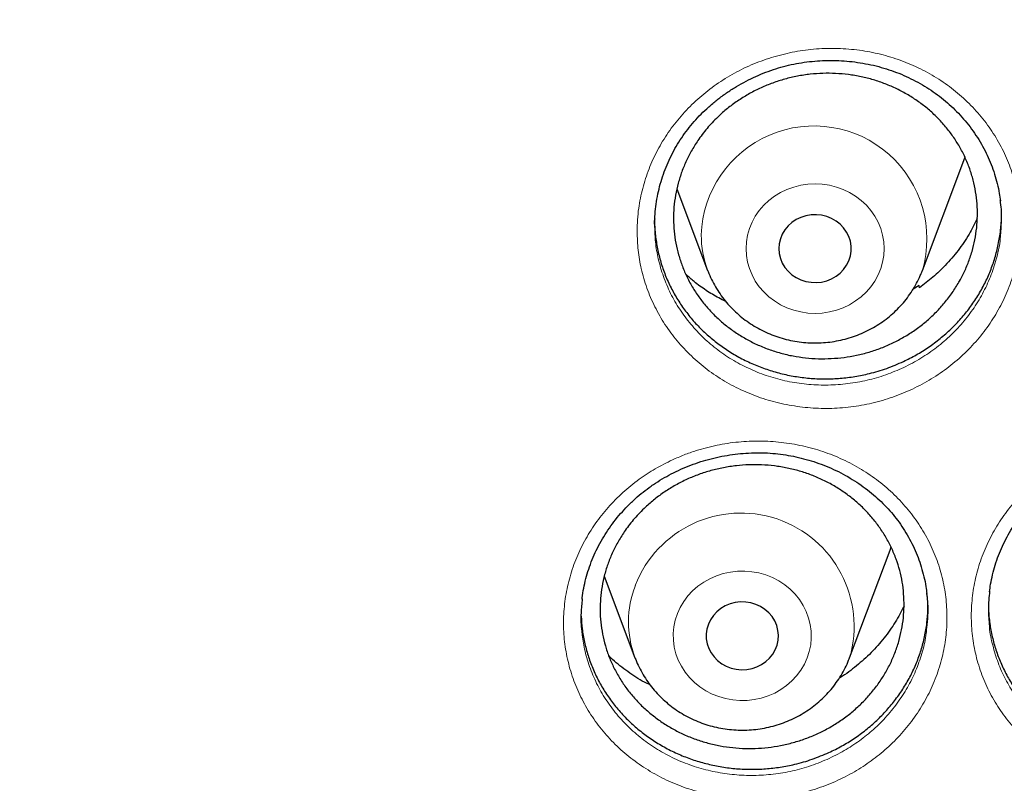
# Model space of a CAD drawing. Header units: millimetres. Extents: x 8 to 791, y 12 to 1717.
# Tile 229 of 256: x 396 to 407, y 1556 to 1564. Entities that reach past the tile are written whole.
import ezdxf

# ---------------------------------------------------------------- set-up
doc = ezdxf.new("R2010")
doc.units = ezdxf.units.MM

msp = doc.modelspace()

# ---------------------------------------------------------------- linework, layer by layer
at = {"color": 7, "linetype": 'Continuous', "lineweight": 30}
for p, q in [((406.443, 1561.398), (406.89, 1562.586)), ((406.89, 1562.586), (406.914, 1562.656)), ((403.726, 1562.302), (404.066, 1561.398)), ((403.479, 1561.91), (403.478, 1561.899)), ((403.478, 1561.899), (403.479, 1561.88)), ((406.44, 1561.391), (406.443, 1561.398)), ((406.408, 1561.233), (406.34, 1561.191)), ((406.41, 1561.206), (406.408, 1561.233)), ((406.085, 1558.302), (406.098, 1558.339)), ((405.637, 1557.114), (406.085, 1558.302)), ((402.922, 1558.016), (403.261, 1557.114)), ((402.666, 1557.641), (402.665, 1557.618))]:
    msp.add_line(p, q, dxfattribs=at)
at = {"color": 8, "linetype": 'Continuous', "lineweight": 0, "flags": 128}
for points in [[(404.491, 1561.64), (404.495, 1561.565), (404.508, 1561.491), (404.528, 1561.418), (404.557, 1561.348), (404.593, 1561.281), (404.637, 1561.218), (404.687, 1561.16), (404.744, 1561.107), (404.806, 1561.06), (404.873, 1561.019), (404.944, 1560.985), (405.019, 1560.958), (405.096, 1560.939), (405.175, 1560.927), (405.254, 1560.923), (405.334, 1560.927), (405.413, 1560.939), (405.49, 1560.958), (405.565, 1560.985), (405.636, 1561.019), (405.703, 1561.06), (405.765, 1561.107), (405.822, 1561.16), (405.872, 1561.218), (405.916, 1561.281), (405.952, 1561.348), (405.981, 1561.418), (406.001, 1561.491), (406.014, 1561.565), (406.018, 1561.64), (406.014, 1561.714), (406.001, 1561.788), (405.981, 1561.861), (405.952, 1561.931), (405.916, 1561.998), (405.872, 1562.061), (405.822, 1562.119), (405.765, 1562.172), (405.703, 1562.219), (405.636, 1562.26), (405.565, 1562.294), (405.49, 1562.321), (405.413, 1562.34), (405.334, 1562.352), (405.254, 1562.356), (405.175, 1562.352), (405.096, 1562.34), (405.019, 1562.321), (404.944, 1562.294), (404.873, 1562.26), (404.806, 1562.219), (404.744, 1562.172), (404.687, 1562.119), (404.637, 1562.061), (404.593, 1561.998), (404.557, 1561.931), (404.528, 1561.861), (404.508, 1561.788), (404.495, 1561.714), (404.491, 1561.64)], [(403.732, 1557.601), (403.708, 1557.529), (403.693, 1557.455), (403.686, 1557.381), (403.688, 1557.306), (403.697, 1557.231), (403.715, 1557.158), (403.741, 1557.087), (403.775, 1557.019), (403.816, 1556.955), (403.864, 1556.895), (403.919, 1556.84), (403.979, 1556.791), (404.045, 1556.748), (404.115, 1556.712), (404.188, 1556.683), (404.265, 1556.661), (404.343, 1556.646), (404.423, 1556.64), (404.503, 1556.641), (404.582, 1556.65), (404.66, 1556.667), (404.735, 1556.691), (404.808, 1556.723), (404.876, 1556.762), (404.94, 1556.807), (404.999, 1556.858), (405.051, 1556.915), (405.097, 1556.976), (405.136, 1557.042), (405.167, 1557.111), (405.19, 1557.182), (405.206, 1557.256), (405.213, 1557.331), (405.211, 1557.406), (405.201, 1557.48), (405.183, 1557.553), (405.157, 1557.624), (405.124, 1557.692), (405.082, 1557.756), (405.034, 1557.816), (404.98, 1557.871), (404.92, 1557.92), (404.854, 1557.963), (404.784, 1558), (404.711, 1558.029), (404.634, 1558.051), (404.556, 1558.065), (404.476, 1558.072), (404.396, 1558.07), (404.317, 1558.061), (404.239, 1558.044), (404.163, 1558.02), (404.091, 1557.988), (404.022, 1557.95), (403.959, 1557.905), (403.9, 1557.853), (403.848, 1557.797), (403.802, 1557.735), (403.763, 1557.67), (403.732, 1557.601)]]:
    msp.add_lwpolyline(points, dxfattribs=at)
at = {"color": 7, "linetype": 'Continuous', "lineweight": 30, "flags": 128}
for points in [[(404.854, 1561.64), (404.859, 1561.585), (404.871, 1561.531), (404.892, 1561.48), (404.921, 1561.432), (404.957, 1561.389), (404.999, 1561.351), (405.046, 1561.319), (405.098, 1561.294), (405.153, 1561.276), (405.211, 1561.267), (405.269, 1561.265), (405.327, 1561.27), (405.384, 1561.284), (405.437, 1561.306), (405.487, 1561.334), (405.532, 1561.369), (405.571, 1561.41), (405.603, 1561.456), (405.628, 1561.505), (405.645, 1561.558), (405.653, 1561.612), (405.653, 1561.667), (405.645, 1561.721), (405.628, 1561.774), (405.603, 1561.823), (405.571, 1561.869), (405.532, 1561.91), (405.487, 1561.945), (405.437, 1561.973), (405.384, 1561.995), (405.327, 1562.009), (405.269, 1562.015), (405.211, 1562.013), (405.153, 1562.003), (405.098, 1561.985), (405.046, 1561.96), (404.999, 1561.928), (404.957, 1561.89), (404.921, 1561.847), (404.892, 1561.799), (404.871, 1561.748), (404.859, 1561.694), (404.854, 1561.64)], [(404.074, 1557.484), (404.058, 1557.431), (404.05, 1557.377), (404.051, 1557.322), (404.06, 1557.268), (404.078, 1557.216), (404.104, 1557.167), (404.137, 1557.122), (404.176, 1557.081), (404.222, 1557.047), (404.272, 1557.019), (404.326, 1556.999), (404.383, 1556.986), (404.441, 1556.981), (404.5, 1556.983), (404.557, 1556.994), (404.612, 1557.013), (404.663, 1557.039), (404.71, 1557.071), (404.752, 1557.11), (404.787, 1557.154), (404.814, 1557.202), (404.834, 1557.253), (404.846, 1557.307), (404.849, 1557.362), (404.844, 1557.416), (404.831, 1557.47), (404.809, 1557.521), (404.779, 1557.568), (404.743, 1557.611), (404.7, 1557.648), (404.652, 1557.679), (404.6, 1557.703), (404.544, 1557.72), (404.487, 1557.729), (404.428, 1557.731), (404.37, 1557.724), (404.314, 1557.709), (404.261, 1557.687), (404.211, 1557.657), (404.167, 1557.622), (404.129, 1557.58), (404.097, 1557.534), (404.074, 1557.484)]]:
    msp.add_lwpolyline(points, dxfattribs=at)
at = {"color": 8, "linetype": 'Continuous', "lineweight": 0}
for centre, radius, start, end in [((405.243, 1561.748), 1.249, 343.7167, 178.0224), ((405.113, 1561.792), 1.118, 180.0444, 200.5046), ((404.434, 1557.461), 1.253, 343.9379, 158.8742), ((404.304, 1557.508), 1.114, 158.7302, 200.5591)]:
    msp.add_arc(centre, radius, start, end, dxfattribs=at)
for points, knots in [([(391.904, 1594.138), (391.408, 1594.133), (390.415, 1594.121), (388.928, 1594.025), (387.447, 1593.873), (385.974, 1593.658), (384.522, 1593.385), (383.092, 1593.054), (381.688, 1592.669), (380.302, 1592.227), (378.93, 1591.726), (377.575, 1591.166), (376.239, 1590.547), (374.933, 1589.873), (373.66, 1589.147), (372.43, 1588.373), (371.243, 1587.554), (370.103, 1586.694), (369.003, 1585.788), (367.94, 1584.832), (366.916, 1583.828), (365.934, 1582.777), (365.002, 1581.686), (364.123, 1580.557), (363.302, 1579.4), (362.54, 1578.218), (361.837, 1577.014), (361.191, 1575.782), (360.598, 1574.518), (360.062, 1573.222), (359.584, 1571.898), (359.168, 1570.556), (358.815, 1569.197), (358.529, 1567.834), (358.307, 1566.468), (358.149, 1565.103), (358.054, 1563.733), (358.023, 1562.352), (358.055, 1560.963), (358.153, 1559.568), (358.317, 1558.178), (358.545, 1556.797), (358.837, 1555.434), (359.189, 1554.093), (359.6, 1552.775), (360.071, 1551.476), (360.605, 1550.188), (361.202, 1548.916), (361.862, 1547.663), (362.58, 1546.438), (363.354, 1545.243), (364.179, 1544.089), (365.051, 1542.976), (365.969, 1541.907), (366.934, 1540.875), (367.953, 1539.877), (369.023, 1538.916), (370.144, 1537.995), (371.307, 1537.121), (372.509, 1536.296), (373.742, 1535.526), (375.002, 1534.811), (376.286, 1534.152), (377.599, 1533.545), (378.947, 1532.989), (380.327, 1532.486), (381.739, 1532.037), (383.169, 1531.647), (384.617, 1531.316), (386.07, 1531.047), (387.526, 1530.839), (388.981, 1530.691), (390.441, 1530.603), (391.913, 1530.573), (393.394, 1530.603), (394.881, 1530.695), (396.362, 1530.849), (397.835, 1531.063), (399.287, 1531.336), (400.717, 1531.667), (402.121, 1532.052), (403.507, 1532.495), (404.879, 1532.996), (406.234, 1533.556), (407.57, 1534.174), (408.876, 1534.848), (410.149, 1535.575), (411.379, 1536.349), (412.566, 1537.167), (413.706, 1538.028), (414.806, 1538.934), (415.869, 1539.889), (416.893, 1540.893), (417.875, 1541.945), (418.807, 1543.036), (419.686, 1544.164), (420.507, 1545.321), (421.269, 1546.503), (421.972, 1547.707), (422.618, 1548.939), (423.211, 1550.204), (423.747, 1551.499), (424.225, 1552.823), (424.641, 1554.165), (424.994, 1555.524), (425.28, 1556.887), (425.502, 1558.253), (425.66, 1559.618), (425.755, 1560.988), (425.786, 1562.369), (425.754, 1563.758), (425.656, 1565.153), (425.492, 1566.543), (425.264, 1567.924), (424.972, 1569.287), (424.62, 1570.628), (424.209, 1571.946), (423.738, 1573.246), (423.204, 1574.533), (422.607, 1575.805), (421.947, 1577.058), (421.229, 1578.283), (420.455, 1579.478), (419.63, 1580.632), (418.758, 1581.745), (417.84, 1582.815), (416.875, 1583.846), (415.856, 1584.844), (414.786, 1585.805), (413.665, 1586.726), (412.502, 1587.6), (411.3, 1588.425), (410.067, 1589.196), (408.807, 1589.91), (407.523, 1590.569), (406.21, 1591.176), (404.862, 1591.732), (403.482, 1592.235), (402.07, 1592.684), (400.64, 1593.074), (399.192, 1593.405), (397.739, 1593.674), (396.283, 1593.882), (394.828, 1594.029), (393.368, 1594.121), (392.392, 1594.133), (391.904, 1594.138)], [0, 0, 0, 0, 0.007, 0.014, 0.021, 0.028, 0.035, 0.041875, 0.04875, 0.055625, 0.0625, 0.0695, 0.0765, 0.0835, 0.0905, 0.0975, 0.104375, 0.11125, 0.118125, 0.125, 0.132, 0.139, 0.146, 0.153, 0.16, 0.166875, 0.17375, 0.180625, 0.1875, 0.1945, 0.2015, 0.2085, 0.2155, 0.2225, 0.229375, 0.23625, 0.243125, 0.25, 0.257, 0.264, 0.271, 0.278, 0.285, 0.291875, 0.29875, 0.305625, 0.3125, 0.3195, 0.3265, 0.3335, 0.3405, 0.3475, 0.354375, 0.36125, 0.368125, 0.375, 0.382, 0.389, 0.396, 0.403, 0.41, 0.416875, 0.42375, 0.430625, 0.4375, 0.4445, 0.4515, 0.4585, 0.4655, 0.4725, 0.479375, 0.48625, 0.493125, 0.5, 0.507, 0.514, 0.521, 0.528, 0.535, 0.541875, 0.54875, 0.555625, 0.5625, 0.5695, 0.5765, 0.5835, 0.5905, 0.5975, 0.604375, 0.61125, 0.618125, 0.625, 0.632, 0.639, 0.646, 0.653, 0.66, 0.666875, 0.67375, 0.680625, 0.6875, 0.6945, 0.7015, 0.7085, 0.7155, 0.7225, 0.729375, 0.73625, 0.743125, 0.75, 0.757, 0.764, 0.771, 0.778, 0.785, 0.791875, 0.79875, 0.805625, 0.8125, 0.8195, 0.8265, 0.8335, 0.8405, 0.8475, 0.854375, 0.86125, 0.868125, 0.875, 0.882, 0.889, 0.896, 0.903, 0.91, 0.916875, 0.92375, 0.930625, 0.9375, 0.9445, 0.9515, 0.9585, 0.9655, 0.9725, 0.979375, 0.98625, 0.993125, 1, 1, 1, 1]), ([(403.286, 1561.83), (403.287, 1561.873), (403.288, 1561.959), (403.305, 1562.118), (403.343, 1562.307), (403.413, 1562.522), (403.507, 1562.73), (403.627, 1562.926), (403.768, 1563.109), (403.931, 1563.276), (404.112, 1563.425), (404.308, 1563.554), (404.519, 1563.663), (404.742, 1563.748), (404.972, 1563.809), (405.209, 1563.847), (405.448, 1563.859), (405.686, 1563.845), (405.922, 1563.807), (406.15, 1563.744), (406.369, 1563.657), (406.576, 1563.548), (406.768, 1563.417), (406.942, 1563.267), (407.098, 1563.099), (407.231, 1562.916), (407.342, 1562.719), (407.427, 1562.515), (407.486, 1562.308), (407.522, 1562.096), (407.533, 1561.877), (407.517, 1561.654), (407.475, 1561.433), (407.406, 1561.217), (407.313, 1561.01), (407.196, 1560.813), (407.055, 1560.629), (406.894, 1560.461), (406.714, 1560.31), (406.518, 1560.18), (406.308, 1560.07), (406.087, 1559.983), (405.856, 1559.92), (405.62, 1559.881), (405.381, 1559.867), (405.143, 1559.879), (404.907, 1559.916), (404.679, 1559.977), (404.459, 1560.062), (404.252, 1560.17), (404.058, 1560.299), (403.883, 1560.449), (403.726, 1560.616), (403.59, 1560.799), (403.478, 1560.995), (403.39, 1561.202), (403.329, 1561.412), (403.292, 1561.622), (403.288, 1561.761), (403.286, 1561.83)], [0, 0, 0, 0, 0.010259, 0.020518, 0.038352, 0.056243, 0.074077, 0.091965, 0.10991, 0.127798, 0.145651, 0.16356, 0.181413, 0.199294, 0.217232, 0.235113, 0.25303, 0.271005, 0.288923, 0.306835, 0.324806, 0.342719, 0.360575, 0.378488, 0.396344, 0.414218, 0.432149, 0.450023, 0.466851, 0.483679, 0.501511, 0.5194, 0.537233, 0.555081, 0.572987, 0.590836, 0.608728, 0.626677, 0.644569, 0.662415, 0.680316, 0.698161, 0.716067, 0.73403, 0.751937, 0.769825, 0.78777, 0.805658, 0.823545, 0.841489, 0.859376, 0.877272, 0.895226, 0.913122, 0.930986, 0.948906, 0.966771, 0.983386, 1, 1, 1, 1]), ([(403.479, 1561.88), (403.481, 1561.824), (403.485, 1561.705), (403.518, 1561.521), (403.573, 1561.331), (403.652, 1561.143), (403.754, 1560.966), (403.877, 1560.801), (404.018, 1560.65), (404.177, 1560.515), (404.352, 1560.398), (404.54, 1560.301), (404.739, 1560.224), (404.946, 1560.169), (405.159, 1560.136), (405.374, 1560.126), (405.591, 1560.139), (405.805, 1560.174), (406.013, 1560.231), (406.213, 1560.311), (406.403, 1560.41), (406.581, 1560.528), (406.744, 1560.665), (406.89, 1560.817), (407.017, 1560.984), (407.123, 1561.162), (407.208, 1561.35), (407.268, 1561.546), (407.3, 1561.685), (407.305, 1561.759), (407.305, 1561.766)], [0, 0, 0, 0, 0.031069, 0.065611, 0.102811, 0.140127, 0.177324, 0.214515, 0.251825, 0.289015, 0.326227, 0.363557, 0.400768, 0.43798, 0.475309, 0.51252, 0.549769, 0.587136, 0.624384, 0.66151, 0.698754, 0.735881, 0.773093, 0.810425, 0.847636, 0.884771, 0.922022, 0.959153, 0.996244, 1, 1, 1, 1]), ([(408.144, 1559.363), (408.188, 1559.384), (408.274, 1559.424), (408.439, 1559.486), (408.638, 1559.543), (408.873, 1559.584), (409.111, 1559.601), (409.349, 1559.592), (409.584, 1559.559), (409.813, 1559.501), (410.034, 1559.419), (410.242, 1559.314), (410.437, 1559.188), (410.614, 1559.041), (410.772, 1558.877), (410.909, 1558.697), (411.023, 1558.503), (411.112, 1558.299), (411.177, 1558.085), (411.215, 1557.866), (411.226, 1557.644), (411.211, 1557.421), (411.168, 1557.201), (411.1, 1556.986), (411.007, 1556.779), (410.889, 1556.583), (410.75, 1556.4), (410.592, 1556.235), (410.42, 1556.09), (410.233, 1555.962), (410.029, 1555.852), (409.809, 1555.762), (409.58, 1555.695), (409.345, 1555.653), (409.107, 1555.635), (408.869, 1555.642), (408.634, 1555.674), (408.404, 1555.731), (408.183, 1555.811), (407.975, 1555.914), (407.78, 1556.039), (407.601, 1556.184), (407.442, 1556.347), (407.304, 1556.526), (407.188, 1556.719), (407.097, 1556.923), (407.032, 1557.136), (406.991, 1557.355), (406.979, 1557.578), (406.993, 1557.801), (407.033, 1558.022), (407.1, 1558.237), (407.192, 1558.445), (407.308, 1558.642), (407.447, 1558.825), (407.606, 1558.994), (407.778, 1559.14), (407.957, 1559.264), (408.082, 1559.33), (408.144, 1559.363)], [0, 0, 0, 0, 0.010862, 0.021725, 0.03958, 0.057492, 0.075345, 0.093215, 0.111141, 0.129009, 0.146932, 0.164912, 0.182835, 0.200738, 0.218698, 0.2366, 0.254487, 0.272432, 0.290318, 0.308185, 0.326107, 0.343973, 0.361852, 0.379788, 0.397667, 0.415496, 0.433381, 0.451208, 0.468075, 0.484941, 0.502797, 0.520709, 0.538566, 0.556417, 0.574325, 0.592177, 0.610071, 0.628022, 0.645915, 0.6638, 0.681742, 0.699627, 0.717532, 0.735494, 0.753399, 0.77126, 0.789178, 0.80704, 0.824957, 0.842933, 0.860853, 0.878722, 0.89665, 0.91452, 0.932347, 0.95023, 0.968057, 0.984028, 1, 1, 1, 1]), ([(403.676, 1559.302), (403.719, 1559.321), (403.805, 1559.359), (403.969, 1559.416), (404.169, 1559.468), (404.405, 1559.504), (404.644, 1559.515), (404.882, 1559.5), (405.116, 1559.461), (405.344, 1559.398), (405.562, 1559.31), (405.769, 1559.201), (405.961, 1559.07), (406.135, 1558.919), (406.289, 1558.751), (406.423, 1558.568), (406.532, 1558.371), (406.618, 1558.164), (406.678, 1557.949), (406.711, 1557.729), (406.718, 1557.506), (406.698, 1557.284), (406.651, 1557.064), (406.578, 1556.851), (406.48, 1556.646), (406.358, 1556.452), (406.215, 1556.273), (406.054, 1556.111), (405.879, 1555.971), (405.689, 1555.847), (405.482, 1555.742), (405.26, 1555.657), (405.03, 1555.595), (404.794, 1555.558), (404.556, 1555.546), (404.317, 1555.559), (404.083, 1555.597), (403.855, 1555.659), (403.635, 1555.744), (403.429, 1555.853), (403.236, 1555.983), (403.061, 1556.131), (402.905, 1556.299), (402.771, 1556.481), (402.659, 1556.677), (402.572, 1556.883), (402.511, 1557.098), (402.475, 1557.318), (402.467, 1557.541), (402.486, 1557.764), (402.531, 1557.984), (402.603, 1558.198), (402.699, 1558.404), (402.819, 1558.598), (402.962, 1558.779), (403.125, 1558.943), (403.3, 1559.086), (403.484, 1559.207), (403.612, 1559.27), (403.676, 1559.302)], [0, 0, 0, 0, 0.010683, 0.021366, 0.039219, 0.057128, 0.074979, 0.092844, 0.110764, 0.128627, 0.146544, 0.164518, 0.182434, 0.200331, 0.218285, 0.236182, 0.254068, 0.272012, 0.289897, 0.307767, 0.325693, 0.343561, 0.361446, 0.379388, 0.397273, 0.415109, 0.433, 0.450834, 0.467711, 0.484588, 0.502441, 0.520351, 0.538205, 0.556053, 0.573958, 0.591806, 0.609688, 0.627628, 0.645511, 0.663395, 0.681336, 0.69922, 0.717121, 0.735079, 0.75298, 0.770842, 0.788762, 0.806625, 0.824546, 0.842526, 0.86045, 0.878325, 0.896258, 0.914134, 0.931967, 0.949856, 0.967689, 0.983845, 1, 1, 1, 1]), ([(407.184, 1557.462), (407.184, 1557.458), (407.188, 1557.386), (407.219, 1557.25), (407.276, 1557.058), (407.359, 1556.873), (407.463, 1556.699), (407.589, 1556.537), (407.733, 1556.39), (407.894, 1556.259), (408.07, 1556.147), (408.259, 1556.054), (408.459, 1555.981), (408.667, 1555.931), (408.88, 1555.902), (409.095, 1555.896), (409.311, 1555.913), (409.523, 1555.951), (409.73, 1556.012), (409.929, 1556.094), (410.114, 1556.194), (410.284, 1556.311), (410.439, 1556.442), (410.582, 1556.591), (410.708, 1556.757), (410.814, 1556.934), (410.899, 1557.122), (410.959, 1557.317), (410.991, 1557.455), (410.996, 1557.527), (410.996, 1557.533)], [0, 0, 0, 0, 0.002659, 0.041015, 0.079491, 0.117846, 0.15628, 0.194837, 0.233271, 0.27167, 0.310191, 0.34859, 0.387004, 0.42554, 0.463954, 0.502279, 0.540725, 0.579049, 0.617378, 0.655827, 0.694153, 0.730387, 0.766621, 0.80489, 0.843283, 0.881556, 0.919931, 0.958429, 0.996804, 1, 1, 1, 1]), ([(402.676, 1557.385), (402.684, 1557.326), (402.701, 1557.201), (402.756, 1557.014), (402.834, 1556.827), (402.935, 1556.651), (403.057, 1556.486), (403.198, 1556.335), (403.357, 1556.2), (403.531, 1556.083), (403.718, 1555.985), (403.916, 1555.908), (404.123, 1555.853), (404.335, 1555.819), (404.55, 1555.808), (404.766, 1555.819), (404.98, 1555.852), (405.188, 1555.908), (405.389, 1555.986), (405.576, 1556.081), (405.748, 1556.193), (405.907, 1556.321), (406.053, 1556.467), (406.182, 1556.63), (406.293, 1556.805), (406.381, 1556.99), (406.446, 1557.184), (406.483, 1557.336), (406.489, 1557.424), (406.491, 1557.445)], [0, 0, 0, 0, 0.033983, 0.072399, 0.110694, 0.149057, 0.187543, 0.225906, 0.264241, 0.302698, 0.341033, 0.379361, 0.417811, 0.456138, 0.494393, 0.532768, 0.571022, 0.609282, 0.647663, 0.68592, 0.722118, 0.758316, 0.796536, 0.83488, 0.873105, 0.91143, 0.949878, 0.988204, 1, 1, 1, 1])]:
    msp.add_open_spline(points, degree=3, knots=knots, dxfattribs=at)
at = {"color": 7, "linetype": 'Continuous', "lineweight": 30}
for points, knots in [([(357.053, 1565.045), (357.051, 1565.01), (357.046, 1564.939), (357.04, 1564.822), (357.033, 1564.697), (357.025, 1564.566), (357.017, 1564.425), (357.009, 1564.274), (357.001, 1564.095), (356.992, 1563.887), (356.984, 1563.646), (356.977, 1563.357), (356.971, 1563.015), (356.97, 1562.616), (356.975, 1562.189), (356.987, 1561.729), (357.007, 1561.243), (357.035, 1560.741), (357.072, 1560.237), (357.118, 1559.734), (357.171, 1559.233), (357.233, 1558.734), (357.32, 1558.108), (357.441, 1557.359), (357.608, 1556.489), (357.76, 1555.8), (357.884, 1555.29), (357.969, 1554.954), (358.056, 1554.625), (358.143, 1554.31), (358.227, 1554.018), (358.306, 1553.753), (358.379, 1553.515), (358.446, 1553.302), (358.506, 1553.115), (358.559, 1552.955), (358.604, 1552.82), (358.639, 1552.716), (358.667, 1552.636), (358.69, 1552.568), (358.716, 1552.492), (358.748, 1552.403), (358.784, 1552.299), (358.831, 1552.17), (358.888, 1552.013), (358.957, 1551.826), (359.036, 1551.616), (359.126, 1551.385), (359.226, 1551.133), (359.335, 1550.863), (359.451, 1550.586), (359.613, 1550.209), (359.823, 1549.739), (360.085, 1549.18), (360.385, 1548.574), (360.723, 1547.925), (361.104, 1547.238), (361.496, 1546.569), (361.937, 1545.855), (362.435, 1545.095), (362.997, 1544.291), (363.584, 1543.503), (364.121, 1542.825), (364.602, 1542.247), (365.024, 1541.758), (365.469, 1541.263), (365.937, 1540.763), (366.396, 1540.292), (366.842, 1539.853), (367.27, 1539.445), (367.715, 1539.036), (368.177, 1538.627), (368.591, 1538.273), (368.946, 1537.98), (369.228, 1537.751), (369.493, 1537.541), (369.738, 1537.35), (369.964, 1537.177), (370.161, 1537.029), (370.331, 1536.903), (370.475, 1536.798), (370.604, 1536.704), (370.71, 1536.628), (370.793, 1536.568), (370.852, 1536.526), (370.906, 1536.488), (370.972, 1536.441), (371.061, 1536.379), (371.172, 1536.302), (371.296, 1536.216), (371.43, 1536.124), (371.576, 1536.026), (371.763, 1535.9), (371.997, 1535.746), (372.284, 1535.561), (372.597, 1535.364), (372.937, 1535.154), (373.302, 1534.935), (373.686, 1534.711), (374.08, 1534.488), (374.476, 1534.27), (374.974, 1534.004), (375.573, 1533.697), (376.276, 1533.357), (376.975, 1533.037), (377.705, 1532.722), (378.466, 1532.413), (379.256, 1532.114), (380.04, 1531.838), (380.821, 1531.583), (381.599, 1531.348), (382.375, 1531.133), (383.148, 1530.936), (383.923, 1530.756), (384.776, 1530.578), (385.707, 1530.407), (386.718, 1530.25), (387.73, 1530.121), (388.745, 1530.019), (389.763, 1529.946), (390.783, 1529.901), (391.803, 1529.884), (392.824, 1529.895), (393.844, 1529.935), (394.862, 1530.003), (395.877, 1530.098), (396.89, 1530.222), (397.898, 1530.373), (398.829, 1530.539), (399.683, 1530.712), (400.463, 1530.889), (401.246, 1531.083), (402.035, 1531.298), (402.826, 1531.533), (403.617, 1531.787), (404.409, 1532.062), (405.205, 1532.359), (405.991, 1532.674), (406.765, 1533.006), (407.522, 1533.351), (408.264, 1533.711), (408.986, 1534.082), (409.686, 1534.461), (410.289, 1534.806), (410.801, 1535.111), (411.227, 1535.373), (411.644, 1535.637), (411.982, 1535.858), (412.238, 1536.029), (412.408, 1536.144), (412.552, 1536.243), (412.673, 1536.326), (412.769, 1536.393), (412.837, 1536.442), (412.884, 1536.474), (412.922, 1536.501), (412.968, 1536.534), (413.028, 1536.577), (413.097, 1536.626), (413.192, 1536.695), (413.318, 1536.785), (413.476, 1536.902), (413.677, 1537.051), (413.917, 1537.232), (414.193, 1537.444), (414.478, 1537.669), (414.793, 1537.922), (415.137, 1538.206), (415.512, 1538.524), (415.898, 1538.862), (416.294, 1539.219), (416.701, 1539.598), (417.088, 1539.971), (417.454, 1540.336), (417.794, 1540.684), (418.125, 1541.032), (418.44, 1541.374), (418.738, 1541.707), (419.036, 1542.047), (419.331, 1542.394), (419.621, 1542.746), (419.891, 1543.082), (420.144, 1543.404), (420.378, 1543.711), (420.595, 1544.002), (420.794, 1544.274), (420.981, 1544.536), (421.167, 1544.801), (421.362, 1545.086), (421.57, 1545.396), (421.789, 1545.732), (422.019, 1546.094), (422.259, 1546.483), (422.507, 1546.9), (422.744, 1547.311), (422.967, 1547.712), (423.176, 1548.099), (423.385, 1548.501), (423.588, 1548.905), (423.787, 1549.315), (423.977, 1549.721), (424.158, 1550.123), (424.323, 1550.503), (424.474, 1550.862), (424.61, 1551.199), (424.733, 1551.513), (424.844, 1551.805), (424.928, 1552.03), (424.986, 1552.192), (425.022, 1552.292), (425.053, 1552.38), (425.079, 1552.454), (425.1, 1552.514), (425.117, 1552.564), (425.136, 1552.619), (425.162, 1552.693), (425.196, 1552.794), (425.238, 1552.919), (425.29, 1553.078), (425.352, 1553.267), (425.42, 1553.483), (425.49, 1553.711), (425.562, 1553.95), (425.634, 1554.2), (425.721, 1554.508), (425.821, 1554.879), (425.933, 1555.318), (426.044, 1555.783), (426.144, 1556.236), (426.235, 1556.675), (426.316, 1557.095), (426.394, 1557.53), (426.482, 1558.066), (426.572, 1558.69), (426.657, 1559.393), (426.724, 1560.073), (426.774, 1560.731), (426.809, 1561.365), (426.83, 1561.975), (426.838, 1562.472), (426.838, 1562.86), (426.836, 1563.146), (426.831, 1563.424), (426.824, 1563.691), (426.815, 1563.945), (426.805, 1564.192), (426.794, 1564.43), (426.781, 1564.658), (426.769, 1564.859), (426.76, 1564.986), (426.756, 1565.045)], [0, 0, 0, 0, 0.000951, 0.00193, 0.003036, 0.004253, 0.00557, 0.006974, 0.008466, 0.010552, 0.012788, 0.015174, 0.018604, 0.022304, 0.026272, 0.03051, 0.035109, 0.039809, 0.0445, 0.049182, 0.053854, 0.058517, 0.063171, 0.071403, 0.079606, 0.08778, 0.090983, 0.094182, 0.097376, 0.100428, 0.103231, 0.105785, 0.10809, 0.110147, 0.111955, 0.113514, 0.114824, 0.115886, 0.116546, 0.117156, 0.117891, 0.118757, 0.119771, 0.120935, 0.122551, 0.124388, 0.126447, 0.128728, 0.13123, 0.133951, 0.136743, 0.139515, 0.145262, 0.150923, 0.1565, 0.163835, 0.171017, 0.178053, 0.185051, 0.193961, 0.202877, 0.211797, 0.220722, 0.226386, 0.232222, 0.238233, 0.244421, 0.250785, 0.255992, 0.261311, 0.266742, 0.272285, 0.27791, 0.2814, 0.284654, 0.287671, 0.290452, 0.292997, 0.295305, 0.297061, 0.298651, 0.300074, 0.30133, 0.302159, 0.302792, 0.303286, 0.303933, 0.304956, 0.306188, 0.307532, 0.308987, 0.310553, 0.31223, 0.315004, 0.318038, 0.32133, 0.324881, 0.328691, 0.332679, 0.336722, 0.340731, 0.344704, 0.351714, 0.358613, 0.3654, 0.372077, 0.379665, 0.387104, 0.394395, 0.401597, 0.408772, 0.415794, 0.42279, 0.429761, 0.436706, 0.445688, 0.454627, 0.463542, 0.472457, 0.481371, 0.490286, 0.4992, 0.508115, 0.517029, 0.525944, 0.534858, 0.543773, 0.552688, 0.561603, 0.568593, 0.575583, 0.582642, 0.589812, 0.597096, 0.604359, 0.61173, 0.61921, 0.626799, 0.634111, 0.641505, 0.648815, 0.655997, 0.663051, 0.669978, 0.674479, 0.678925, 0.683315, 0.687644, 0.689723, 0.691543, 0.693106, 0.69441, 0.695455, 0.696243, 0.696646, 0.696978, 0.697502, 0.698168, 0.698928, 0.699781, 0.70131, 0.703068, 0.705055, 0.708015, 0.711125, 0.714373, 0.717759, 0.721968, 0.726371, 0.73097, 0.735762, 0.74075, 0.745932, 0.750272, 0.754723, 0.75908, 0.763275, 0.767308, 0.771181, 0.775537, 0.77967, 0.783578, 0.787262, 0.79079, 0.794084, 0.797145, 0.799974, 0.80285, 0.805987, 0.809385, 0.813035, 0.816945, 0.821115, 0.825545, 0.830235, 0.834102, 0.838129, 0.842317, 0.846532, 0.850562, 0.854837, 0.85888, 0.862688, 0.866263, 0.869604, 0.872711, 0.875584, 0.878223, 0.879337, 0.880326, 0.881181, 0.881903, 0.882491, 0.882945, 0.883358, 0.884118, 0.885104, 0.886317, 0.887757, 0.88973, 0.891826, 0.894024, 0.896326, 0.898731, 0.901239, 0.905195, 0.909383, 0.913804, 0.918457, 0.922275, 0.926238, 0.930343, 0.934543, 0.941328, 0.94789, 0.954228, 0.960343, 0.966236, 0.971905, 0.977351, 0.980059, 0.98271, 0.985301, 0.987816, 0.990158, 0.992312, 0.994612, 0.996657, 0.99845, 1, 1, 1, 1]), ([(403.479, 1561.91), (403.479, 1561.91), (403.478, 1561.948), (403.483, 1562.022), (403.495, 1562.133), (403.514, 1562.244), (403.541, 1562.354), (403.575, 1562.462), (403.616, 1562.568), (403.663, 1562.671), (403.717, 1562.771), (403.777, 1562.866), (403.844, 1562.958), (403.915, 1563.045), (403.993, 1563.128), (404.077, 1563.208), (404.166, 1563.283), (404.261, 1563.354), (404.361, 1563.419), (404.464, 1563.479), (404.571, 1563.533), (404.681, 1563.58), (404.792, 1563.621), (404.905, 1563.655), (405.019, 1563.682), (405.134, 1563.702), (405.251, 1563.715), (405.368, 1563.722), (405.487, 1563.722), (405.606, 1563.715), (405.725, 1563.701), (405.843, 1563.681), (405.959, 1563.654), (406.072, 1563.62), (406.183, 1563.58), (406.29, 1563.533), (406.393, 1563.481), (406.492, 1563.423), (406.586, 1563.36), (406.676, 1563.291), (406.762, 1563.216), (406.842, 1563.137), (406.918, 1563.052), (406.988, 1562.963), (407.052, 1562.869), (407.11, 1562.773), (407.161, 1562.672), (407.205, 1562.57), (407.242, 1562.465), (407.272, 1562.359), (407.293, 1562.259), (407.301, 1562.195), (407.305, 1562.167)], [0, 0, 0, 0, 0.000233, 0.020837, 0.041543, 0.062317, 0.083124, 0.103917, 0.124653, 0.145294, 0.16581, 0.186175, 0.206358, 0.226399, 0.246587, 0.266983, 0.287551, 0.308247, 0.329021, 0.349818, 0.370562, 0.391199, 0.411679, 0.431963, 0.452026, 0.471961, 0.49205, 0.512313, 0.532727, 0.553262, 0.573883, 0.594553, 0.61523, 0.635866, 0.65643, 0.676894, 0.697241, 0.717463, 0.737582, 0.757834, 0.778215, 0.798712, 0.819305, 0.83997, 0.860681, 0.881406, 0.902109, 0.922764, 0.943351, 0.963852, 0.984241, 1, 1, 1, 1]), ([(404.193, 1563.11), (404.227, 1563.14), (404.296, 1563.201), (404.409, 1563.283), (404.529, 1563.356), (404.655, 1563.42), (404.786, 1563.473), (404.92, 1563.516), (405.059, 1563.549), (405.2, 1563.57), (405.342, 1563.58), (405.483, 1563.579), (405.625, 1563.566), (405.764, 1563.543), (405.901, 1563.508), (406.033, 1563.463), (406.161, 1563.407), (406.284, 1563.342), (406.4, 1563.266), (406.508, 1563.183), (406.609, 1563.09), (406.7, 1562.989), (406.783, 1562.882), (406.854, 1562.769), (406.916, 1562.649), (406.967, 1562.525), (407.006, 1562.398), (407.033, 1562.268), (407.049, 1562.135), (407.053, 1562.002), (407.045, 1561.869), (407.025, 1561.737), (406.993, 1561.606), (406.95, 1561.479), (406.895, 1561.355), (406.83, 1561.236), (406.754, 1561.122), (406.668, 1561.014), (406.574, 1560.914), (406.471, 1560.821), (406.359, 1560.736), (406.241, 1560.661), (406.116, 1560.595), (405.987, 1560.539), (405.853, 1560.493), (405.715, 1560.458), (405.575, 1560.434), (405.434, 1560.422), (405.291, 1560.42), (405.15, 1560.43), (405.01, 1560.45), (404.873, 1560.482), (404.739, 1560.525), (404.609, 1560.578), (404.486, 1560.641), (404.369, 1560.714), (404.258, 1560.796), (404.155, 1560.887), (404.061, 1560.985), (403.977, 1561.09), (403.902, 1561.203), (403.838, 1561.321), (403.784, 1561.444), (403.743, 1561.57), (403.712, 1561.7), (403.693, 1561.832), (403.686, 1561.965), (403.691, 1562.097), (403.709, 1562.231), (403.738, 1562.362), (403.778, 1562.49), (403.83, 1562.614), (403.892, 1562.735), (403.972, 1562.86), (404.071, 1562.988), (404.152, 1563.069), (404.193, 1563.11)], [0, 0, 0, 0, 0.013252, 0.026597, 0.040037, 0.053705, 0.066957, 0.080302, 0.093742, 0.10741, 0.120661, 0.134005, 0.147455, 0.161126, 0.174378, 0.187722, 0.201173, 0.214845, 0.228098, 0.241444, 0.254887, 0.268558, 0.281807, 0.29515, 0.308588, 0.322255, 0.3355, 0.348839, 0.362273, 0.375935, 0.389179, 0.402515, 0.415946, 0.429606, 0.442849, 0.456185, 0.469617, 0.483276, 0.496522, 0.509861, 0.523295, 0.536957, 0.550207, 0.56355, 0.576988, 0.590654, 0.603907, 0.617253, 0.630697, 0.644367, 0.657618, 0.670963, 0.684414, 0.698086, 0.71134, 0.724686, 0.73813, 0.751802, 0.765053, 0.778397, 0.791836, 0.805504, 0.818751, 0.832091, 0.845526, 0.859189, 0.872433, 0.88577, 0.899202, 0.912862, 0.926105, 0.939441, 0.952872, 0.966531, 0.983173, 1, 1, 1, 1]), ([(359.582, 1559.253), (359.591, 1559.173), (359.616, 1558.941), (359.666, 1558.556), (359.732, 1558.1), (359.805, 1557.645), (359.886, 1557.191), (359.974, 1556.737), (360.069, 1556.286), (360.171, 1555.835), (360.281, 1555.387), (360.398, 1554.939), (360.522, 1554.494), (360.653, 1554.05), (360.791, 1553.608), (360.937, 1553.168), (361.089, 1552.731), (361.249, 1552.295), (361.415, 1551.862), (361.589, 1551.431), (361.769, 1551.003), (361.956, 1550.577), (362.15, 1550.154), (362.351, 1549.734), (362.558, 1549.317), (362.773, 1548.903), (362.994, 1548.492), (363.221, 1548.083), (363.455, 1547.679), (363.695, 1547.277), (363.942, 1546.879), (364.196, 1546.485), (364.455, 1546.094), (364.721, 1545.707), (364.993, 1545.324), (365.271, 1544.945), (365.555, 1544.569), (365.846, 1544.198), (366.142, 1543.831), (366.444, 1543.468), (366.752, 1543.109), (367.065, 1542.755), (367.385, 1542.405), (367.709, 1542.06), (368.04, 1541.72), (368.376, 1541.384), (368.717, 1541.053), (369.063, 1540.727), (369.415, 1540.406), (369.772, 1540.09), (370.134, 1539.778), (370.5, 1539.473), (370.872, 1539.172), (371.248, 1538.877), (371.63, 1538.587), (372.015, 1538.302), (372.406, 1538.023), (372.8, 1537.749), (373.2, 1537.482), (373.603, 1537.219), (374.011, 1536.963), (374.422, 1536.712), (374.838, 1536.468), (375.257, 1536.229), (375.681, 1535.996), (376.108, 1535.769), (376.538, 1535.548), (376.972, 1535.333), (377.41, 1535.125), (377.851, 1534.923), (378.295, 1534.727), (378.742, 1534.537), (379.192, 1534.354), (379.645, 1534.177), (380.101, 1534.006), (380.559, 1533.842), (381.02, 1533.685), (381.484, 1533.534), (381.95, 1533.389), (382.418, 1533.252), (382.889, 1533.121), (383.361, 1532.996), (383.835, 1532.879), (384.312, 1532.768), (384.79, 1532.663), (385.269, 1532.566), (385.75, 1532.475), (386.233, 1532.392), (386.717, 1532.315), (387.202, 1532.245), (387.688, 1532.181), (388.175, 1532.125), (388.662, 1532.076), (389.151, 1532.033), (389.64, 1531.998), (390.13, 1531.969), (390.62, 1531.947), (391.111, 1531.933), (391.601, 1531.925), (392.092, 1531.924), (392.583, 1531.93), (393.073, 1531.943), (393.563, 1531.963), (394.053, 1531.99), (394.542, 1532.024), (395.031, 1532.065), (395.519, 1532.113), (396.006, 1532.167), (396.493, 1532.229), (396.978, 1532.297), (397.462, 1532.373), (397.945, 1532.455), (398.426, 1532.544), (398.906, 1532.64), (399.385, 1532.742), (399.861, 1532.852), (400.336, 1532.968), (400.809, 1533.091), (401.28, 1533.22), (401.749, 1533.356), (402.215, 1533.499), (402.679, 1533.649), (403.141, 1533.805), (403.6, 1533.967), (404.057, 1534.136), (404.51, 1534.311), (404.961, 1534.493), (405.409, 1534.681), (405.854, 1534.876), (406.295, 1535.077), (406.734, 1535.284), (407.169, 1535.497), (407.6, 1535.716), (408.028, 1535.942), (408.452, 1536.173), (408.873, 1536.411), (409.289, 1536.654), (409.702, 1536.903), (410.11, 1537.158), (410.515, 1537.419), (410.915, 1537.686), (411.311, 1537.958), (411.702, 1538.236), (412.089, 1538.519), (412.471, 1538.808), (412.849, 1539.102), (413.222, 1539.401), (413.59, 1539.706), (413.953, 1540.016), (414.311, 1540.331), (414.663, 1540.651), (415.011, 1540.976), (415.354, 1541.306), (415.691, 1541.64), (416.022, 1541.98), (416.348, 1542.324), (416.669, 1542.672), (416.984, 1543.026), (417.293, 1543.383), (417.597, 1543.745), (417.894, 1544.111), (418.186, 1544.482), (418.472, 1544.856), (418.751, 1545.234), (419.025, 1545.617), (419.292, 1546.003), (419.553, 1546.393), (419.808, 1546.786), (420.056, 1547.184), (420.298, 1547.584), (420.534, 1547.988), (420.763, 1548.395), (420.985, 1548.806), (421.201, 1549.22), (421.41, 1549.636), (421.612, 1550.056), (421.808, 1550.478), (421.997, 1550.903), (422.179, 1551.331), (422.354, 1551.761), (422.522, 1552.194), (422.683, 1552.628), (422.837, 1553.066), (422.984, 1553.505), (423.124, 1553.946), (423.257, 1554.39), (423.383, 1554.835), (423.501, 1555.282), (423.613, 1555.73), (423.717, 1556.18), (423.814, 1556.632), (423.903, 1557.084), (423.985, 1557.538), (424.06, 1557.993), (424.128, 1558.449), (424.188, 1558.906), (424.241, 1559.364), (424.287, 1559.823), (424.325, 1560.282), (424.356, 1560.741), (424.379, 1561.201), (424.395, 1561.662), (424.403, 1562.071), (424.404, 1562.326), (424.404, 1562.428)], [0, 0, 0, 0, 0.002595, 0.007564, 0.012533, 0.017502, 0.02247, 0.027439, 0.032408, 0.037377, 0.042346, 0.047315, 0.052284, 0.057254, 0.062223, 0.067192, 0.072161, 0.07713, 0.0821, 0.087069, 0.092038, 0.097008, 0.101977, 0.106946, 0.111916, 0.116885, 0.121855, 0.126825, 0.131794, 0.136764, 0.141734, 0.146704, 0.151673, 0.156643, 0.161613, 0.166583, 0.171553, 0.176523, 0.181493, 0.186464, 0.191434, 0.196404, 0.201374, 0.206345, 0.211315, 0.216286, 0.221256, 0.226227, 0.231197, 0.236168, 0.241138, 0.246109, 0.25108, 0.25605, 0.261021, 0.265992, 0.270963, 0.275934, 0.280905, 0.285876, 0.290847, 0.295818, 0.300789, 0.30576, 0.310731, 0.315702, 0.320674, 0.325645, 0.330616, 0.335587, 0.340559, 0.34553, 0.350501, 0.355473, 0.360444, 0.365416, 0.370387, 0.375358, 0.38033, 0.385301, 0.390273, 0.395244, 0.400216, 0.405188, 0.410159, 0.415131, 0.420102, 0.425074, 0.430046, 0.435017, 0.439989, 0.44496, 0.449932, 0.454904, 0.459875, 0.464847, 0.469819, 0.47479, 0.479762, 0.484734, 0.489705, 0.494677, 0.499649, 0.504621, 0.509592, 0.514564, 0.519536, 0.524507, 0.529479, 0.534451, 0.539422, 0.544394, 0.549366, 0.554337, 0.559309, 0.56428, 0.569252, 0.574224, 0.579195, 0.584167, 0.589138, 0.59411, 0.599081, 0.604053, 0.609024, 0.613996, 0.618967, 0.623939, 0.62891, 0.633881, 0.638853, 0.643824, 0.648795, 0.653767, 0.658738, 0.663709, 0.66868, 0.673651, 0.678623, 0.683594, 0.688565, 0.693536, 0.698507, 0.703478, 0.708449, 0.71342, 0.71839, 0.723361, 0.728332, 0.733303, 0.738274, 0.743244, 0.748215, 0.753185, 0.758156, 0.763126, 0.768097, 0.773067, 0.778038, 0.783008, 0.787978, 0.792949, 0.797919, 0.802889, 0.807859, 0.812829, 0.817799, 0.822769, 0.827739, 0.832709, 0.837679, 0.842648, 0.847618, 0.852588, 0.857557, 0.862527, 0.867497, 0.872466, 0.877436, 0.882405, 0.887374, 0.892344, 0.897313, 0.902282, 0.907251, 0.912221, 0.91719, 0.922159, 0.927128, 0.932097, 0.937066, 0.942035, 0.947004, 0.951973, 0.956942, 0.961911, 0.96688, 0.971849, 0.976818, 0.981787, 0.986756, 0.991724, 0.996693, 1, 1, 1, 1]), ([(407.305, 1561.766), (407.31, 1561.827), (407.322, 1561.954), (407.318, 1562.09), (407.306, 1562.163), (407.304, 1562.17)], [0, 0, 0, 0, 0.4499957, 0.948915, 1, 1, 1, 1]), ([(403.48, 1561.97), (403.479, 1561.947), (403.478, 1561.872), (403.491, 1561.748), (403.517, 1561.599), (403.557, 1561.453), (403.61, 1561.31), (403.676, 1561.171), (403.755, 1561.039), (403.844, 1560.915), (403.945, 1560.796), (404.057, 1560.687), (404.178, 1560.588), (404.306, 1560.499), (404.444, 1560.419), (404.588, 1560.352), (404.738, 1560.296), (404.892, 1560.252), (405.051, 1560.221), (405.211, 1560.202), (405.373, 1560.196), (405.534, 1560.203), (405.696, 1560.223), (405.868, 1560.258), (406.049, 1560.311), (406.172, 1560.364), (406.233, 1560.391)], [0, 0, 0, 0, 0.018929, 0.061334, 0.102508, 0.143966, 0.185714, 0.228167, 0.269428, 0.310976, 0.352858, 0.39543, 0.43664, 0.478139, 0.51993, 0.562432, 0.603662, 0.64518, 0.68703, 0.729568, 0.770793, 0.812305, 0.854112, 0.89663, 0.948035, 1, 1, 1, 1]), ([(406.233, 1560.391), (406.281, 1560.415), (406.376, 1560.462), (406.512, 1560.548), (406.641, 1560.644), (406.761, 1560.75), (406.871, 1560.864), (406.969, 1560.986), (407.057, 1561.116), (407.134, 1561.253), (407.197, 1561.394), (407.247, 1561.538), (407.285, 1561.687), (407.309, 1561.838), (407.319, 1561.954), (407.317, 1562.017), (407.317, 1562.031)], [0, 0, 0, 0, 0.07474, 0.150015, 0.225824, 0.302927, 0.37729, 0.452188, 0.527895, 0.604704, 0.678979, 0.753784, 0.829124, 0.905746, 0.97984, 1, 1, 1, 1]), ([(407.049, 1561.971), (407.02, 1561.913), (406.96, 1561.791), (406.84, 1561.618), (406.705, 1561.459), (406.561, 1561.321), (406.46, 1561.245), (406.41, 1561.206)], [0, 0, 0, 0, 0.196365, 0.412511, 0.62797, 0.813985, 1, 1, 1, 1]), ([(404.066, 1561.401), (404.068, 1561.396), (404.08, 1561.361), (404.108, 1561.299), (404.152, 1561.216), (404.202, 1561.137), (404.259, 1561.061), (404.322, 1560.99), (404.39, 1560.924), (404.463, 1560.863), (404.541, 1560.807), (404.623, 1560.758), (404.708, 1560.714), (404.798, 1560.677), (404.889, 1560.647), (404.984, 1560.623), (405.079, 1560.607), (405.176, 1560.597), (405.274, 1560.595), (405.371, 1560.6), (405.468, 1560.612), (405.563, 1560.632), (405.657, 1560.658), (405.748, 1560.691), (405.837, 1560.731), (405.922, 1560.778), (406.002, 1560.83), (406.079, 1560.889), (406.15, 1560.953), (406.217, 1561.022), (406.277, 1561.096), (406.331, 1561.174), (406.379, 1561.255), (406.415, 1561.328), (406.433, 1561.374), (406.439, 1561.391)], [0, 0, 0, 0, 0.005654, 0.036703, 0.067782, 0.098901, 0.130065, 0.161279, 0.192547, 0.223871, 0.25525, 0.286685, 0.318173, 0.349711, 0.381294, 0.412919, 0.44458, 0.476271, 0.507987, 0.539721, 0.571467, 0.603215, 0.634961, 0.666695, 0.698412, 0.730104, 0.761763, 0.793383, 0.824957, 0.856481, 0.887949, 0.919358, 0.950708, 0.981998, 1, 1, 1, 1]), ([(404.266, 1561.055), (404.24, 1561.068), (404.165, 1561.104), (404.047, 1561.177), (403.926, 1561.263), (403.856, 1561.325), (403.827, 1561.352)], [0, 0, 0, 0, 0.1601358, 0.4659617, 0.7779011, 1, 1, 1, 1]), ([(403.418, 1558.996), (403.434, 1559.007), (403.481, 1559.041), (403.562, 1559.092), (403.663, 1559.148), (403.769, 1559.199), (403.878, 1559.244), (403.99, 1559.284), (404.105, 1559.316), (404.222, 1559.343), (404.341, 1559.362), (404.46, 1559.375), (404.579, 1559.381), (404.697, 1559.381), (404.815, 1559.373), (404.93, 1559.358), (405.044, 1559.337), (405.157, 1559.309), (405.269, 1559.275), (405.379, 1559.233), (405.487, 1559.186), (405.591, 1559.132), (405.692, 1559.072), (405.788, 1559.007), (405.88, 1558.936), (405.965, 1558.861), (406.045, 1558.782), (406.118, 1558.699), (406.185, 1558.612), (406.247, 1558.521), (406.302, 1558.425), (406.352, 1558.326), (406.395, 1558.223), (406.431, 1558.118), (406.46, 1558.01), (406.481, 1557.912), (406.488, 1557.849), (406.491, 1557.824)], [0, 0, 0, 0, 0.014415, 0.043056, 0.071833, 0.100806, 0.129956, 0.159252, 0.188652, 0.218111, 0.247568, 0.276961, 0.306238, 0.335357, 0.364283, 0.392977, 0.421517, 0.450295, 0.479392, 0.508753, 0.538313, 0.567999, 0.59773, 0.627404, 0.65694, 0.686269, 0.715339, 0.744111, 0.772746, 0.801655, 0.830837, 0.860257, 0.889868, 0.919618, 0.949448, 0.979295, 1, 1, 1, 1]), ([(403.377, 1558.779), (403.411, 1558.809), (403.479, 1558.87), (403.592, 1558.951), (403.711, 1559.025), (403.837, 1559.089), (403.968, 1559.142), (404.102, 1559.185), (404.241, 1559.218), (404.382, 1559.239), (404.523, 1559.25), (404.664, 1559.249), (404.806, 1559.237), (404.946, 1559.214), (405.082, 1559.18), (405.215, 1559.136), (405.343, 1559.081), (405.466, 1559.016), (405.582, 1558.941), (405.691, 1558.859), (405.792, 1558.766), (405.884, 1558.667), (405.967, 1558.56), (406.039, 1558.448), (406.102, 1558.329), (406.153, 1558.206), (406.193, 1558.08), (406.221, 1557.951), (406.237, 1557.819), (406.241, 1557.686), (406.234, 1557.554), (406.214, 1557.423), (406.183, 1557.293), (406.14, 1557.166), (406.086, 1557.042), (406.021, 1556.924), (405.946, 1556.81), (405.86, 1556.703), (405.766, 1556.603), (405.664, 1556.511), (405.552, 1556.426), (405.434, 1556.35), (405.31, 1556.285), (405.181, 1556.229), (405.047, 1556.183), (404.909, 1556.148), (404.769, 1556.123), (404.628, 1556.11), (404.486, 1556.108), (404.344, 1556.117), (404.204, 1556.137), (404.068, 1556.168), (403.933, 1556.21), (403.803, 1556.263), (403.679, 1556.325), (403.562, 1556.397), (403.451, 1556.479), (403.347, 1556.569), (403.253, 1556.666), (403.169, 1556.77), (403.093, 1556.882), (403.028, 1556.999), (402.974, 1557.121), (402.932, 1557.246), (402.901, 1557.376), (402.881, 1557.507), (402.874, 1557.639), (402.879, 1557.771), (402.895, 1557.903), (402.924, 1558.034), (402.964, 1558.161), (403.015, 1558.285), (403.077, 1558.406), (403.157, 1558.53), (403.254, 1558.657), (403.336, 1558.738), (403.377, 1558.779)], [0, 0, 0, 0, 0.0132476, 0.0265881, 0.0400243, 0.0536885, 0.0669363, 0.080277, 0.0937124, 0.1073763, 0.1206266, 0.1339712, 0.1474107, 0.1610781, 0.1743286, 0.187672, 0.2011224, 0.2147933, 0.2280448, 0.2413892, 0.2548407, 0.2685128, 0.2817656, 0.2951113, 0.308555, 0.3222255, 0.3354755, 0.3488185, 0.3622565, 0.3759232, 0.3891693, 0.4025083, 0.4159421, 0.4296046, 0.4428481, 0.4561844, 0.4696156, 0.4832752, 0.4965186, 0.5098549, 0.523286, 0.5369454, 0.5501913, 0.5635301, 0.5769637, 0.5906257, 0.6038757, 0.6172185, 0.6306562, 0.6443223, 0.6575749, 0.6709205, 0.684364, 0.698034, 0.7112855, 0.7246299, 0.7380813, 0.7517534, 0.765004, 0.7783474, 0.791798, 0.8054693, 0.8187196, 0.8320629, 0.8455042, 0.8591722, 0.8724194, 0.8857596, 0.8991947, 0.9128584, 0.9261024, 0.9394394, 0.9528711, 0.9665314, 0.9831729, 1, 1, 1, 1]), ([(402.676, 1557.762), (402.676, 1557.766), (402.68, 1557.807), (402.693, 1557.883), (402.717, 1557.989), (402.749, 1558.095), (402.787, 1558.199), (402.833, 1558.302), (402.886, 1558.403), (402.945, 1558.501), (403.011, 1558.595), (403.083, 1558.686), (403.16, 1558.772), (403.243, 1558.854), (403.329, 1558.929), (403.389, 1558.974), (403.418, 1558.996)], [0, 0, 0, 0, 0.009533, 0.084654, 0.159707, 0.235633, 0.312084, 0.388961, 0.466146, 0.543506, 0.620886, 0.698116, 0.775068, 0.851638, 0.927745, 1, 1, 1, 1]), ([(407.186, 1557.844), (407.189, 1557.871), (407.197, 1557.934), (407.218, 1558.033), (407.247, 1558.139), (407.284, 1558.244), (407.328, 1558.348), (407.378, 1558.45), (407.436, 1558.549), (407.5, 1558.645), (407.57, 1558.738), (407.645, 1558.826), (407.726, 1558.909), (407.81, 1558.985), (407.869, 1559.031), (407.897, 1559.054)], [0, 0, 0, 0, 0.058965, 0.136259, 0.214449, 0.293178, 0.372344, 0.451824, 0.531483, 0.61116, 0.69068, 0.769915, 0.848754, 0.927117, 1, 1, 1, 1]), ([(406.491, 1557.445), (406.496, 1557.491), (406.508, 1557.604), (406.506, 1557.732), (406.493, 1557.813), (406.491, 1557.827)], [0, 0, 0, 0, 0.363198, 0.88973, 1, 1, 1, 1]), ([(407.186, 1557.851), (407.179, 1557.784), (407.167, 1557.654), (407.179, 1557.525), (407.184, 1557.462)], [0, 0, 0, 0, 0.518718, 1, 1, 1, 1]), ([(402.678, 1557.765), (402.673, 1557.713), (402.661, 1557.594), (402.662, 1557.466), (402.675, 1557.392), (402.676, 1557.385)], [0, 0, 0, 0, 0.410468, 0.940487, 1, 1, 1, 1]), ([(405.408, 1556.065), (405.456, 1556.088), (405.552, 1556.135), (405.688, 1556.219), (405.818, 1556.314), (405.939, 1556.418), (406.049, 1556.531), (406.148, 1556.652), (406.237, 1556.781), (406.314, 1556.915), (406.379, 1557.055), (406.43, 1557.198), (406.469, 1557.347), (406.494, 1557.497), (406.505, 1557.615), (406.503, 1557.682), (406.503, 1557.7)], [0, 0, 0, 0, 0.074277, 0.149084, 0.224423, 0.301047, 0.375034, 0.449555, 0.524675, 0.601026, 0.674864, 0.749228, 0.824124, 0.900294, 0.973971, 1, 1, 1, 1]), ([(406.239, 1557.685), (406.208, 1557.626), (406.145, 1557.503), (406.021, 1557.33), (405.878, 1557.167), (405.715, 1557.022), (405.595, 1556.929), (405.526, 1556.89), (405.522, 1556.887)], [0, 0, 0, 0, 0.18906, 0.388785, 0.587875, 0.78695, 0.98666, 1, 1, 1, 1]), ([(407.175, 1557.718), (407.174, 1557.687), (407.174, 1557.604), (407.189, 1557.473), (407.218, 1557.325), (407.26, 1557.181), (407.315, 1557.04), (407.383, 1556.904), (407.463, 1556.774), (407.554, 1556.652), (407.657, 1556.536), (407.77, 1556.429), (407.893, 1556.333), (408.022, 1556.246), (408.161, 1556.17), (408.306, 1556.105), (408.457, 1556.053), (408.611, 1556.012), (408.77, 1555.984), (408.931, 1555.968), (409.093, 1555.965), (409.254, 1555.975), (409.415, 1555.997), (409.587, 1556.035), (409.767, 1556.092), (409.889, 1556.147), (409.95, 1556.174)], [0, 0, 0, 0, 0.025567, 0.06765, 0.108523, 0.149679, 0.191122, 0.233265, 0.2742, 0.31542, 0.357085, 0.399359, 0.44029, 0.481508, 0.523017, 0.56523, 0.606149, 0.647354, 0.689003, 0.731261, 0.772186, 0.813396, 0.854898, 0.897107, 0.948273, 1, 1, 1, 1]), ([(402.666, 1557.573), (402.669, 1557.526), (402.675, 1557.429), (402.701, 1557.284), (402.74, 1557.139), (402.792, 1556.996), (402.857, 1556.858), (402.934, 1556.726), (403.022, 1556.602), (403.123, 1556.483), (403.234, 1556.374), (403.354, 1556.274), (403.482, 1556.185), (403.619, 1556.105), (403.763, 1556.036), (403.913, 1555.98), (404.066, 1555.936), (404.224, 1555.903), (404.385, 1555.884), (404.547, 1555.877), (404.708, 1555.883), (404.87, 1555.901), (405.042, 1555.935), (405.224, 1555.987), (405.347, 1556.039), (405.408, 1556.065)], [0, 0, 0, 0, 0.0401335, 0.082231, 0.1246195, 0.1673034, 0.2107087, 0.2529038, 0.2953932, 0.3382241, 0.381761, 0.4239073, 0.4663488, 0.5090897, 0.552557, 0.5947321, 0.6372025, 0.6799765, 0.7234782, 0.7656254, 0.8080678, 0.8508106, 0.8942814, 0.9468533, 1, 1, 1, 1]), ([(403.429, 1556.813), (403.408, 1556.822), (403.32, 1556.864), (403.181, 1556.958), (403.049, 1557.057), (402.985, 1557.123), (402.971, 1557.138)], [0, 0, 0, 0, 0.121283, 0.505507, 0.88851, 1, 1, 1, 1]), ([(403.261, 1557.117), (403.267, 1557.102), (403.283, 1557.058), (403.317, 1556.987), (403.363, 1556.905), (403.416, 1556.827), (403.474, 1556.753), (403.539, 1556.684), (403.608, 1556.619), (403.683, 1556.56), (403.762, 1556.506), (403.846, 1556.459), (403.933, 1556.417), (404.023, 1556.382), (404.116, 1556.354), (404.21, 1556.333), (404.307, 1556.319), (404.404, 1556.312), (404.501, 1556.312), (404.598, 1556.32), (404.695, 1556.334), (404.79, 1556.356), (404.883, 1556.385), (404.973, 1556.42), (405.06, 1556.462), (405.144, 1556.511), (405.223, 1556.566), (405.298, 1556.626), (405.368, 1556.692), (405.432, 1556.762), (405.491, 1556.838), (405.543, 1556.917), (405.588, 1557), (405.62, 1557.066), (405.633, 1557.105), (405.637, 1557.114)], [0, 0, 0, 0, 0.015779, 0.046768, 0.077791, 0.108855, 0.139967, 0.17113, 0.202347, 0.233621, 0.26495, 0.296333, 0.327769, 0.359252, 0.39078, 0.422348, 0.453949, 0.48558, 0.517232, 0.548902, 0.580579, 0.612257, 0.643929, 0.675589, 0.707228, 0.738839, 0.770416, 0.801952, 0.83344, 0.864876, 0.896255, 0.927576, 0.958836, 0.990037, 1, 1, 1, 1])]:
    msp.add_open_spline(points, degree=3, knots=knots, dxfattribs=at)

doc.saveas('drawing.dxf')
